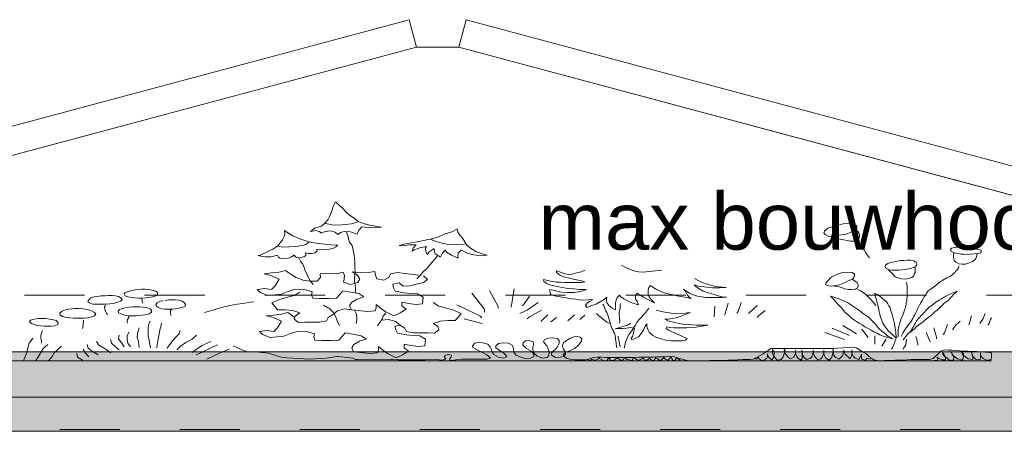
# Model space of a CAD drawing. Header units: millimetres. Extents: x -10538 to 13100, y -15694 to 32605.
# Tile 200 of 203: x 7863 to 9599, y 30462 to 31186. Entities that reach past the tile are written whole.
import ezdxf

# ---------------------------------------------------------------- set-up
doc = ezdxf.new("R2010")
doc.units = ezdxf.units.MM
doc.header["$LTSCALE"] = 100
doc.linetypes.add('[LS] Type-1', pattern=[2.12, 1.06, -1.06])
doc.linetypes.add('VW-01 Short Dashed', pattern=[2.116125, 1.058062, -1.058062])
doc.layers.get('0').update_dxf_attribs({"lineweight": 5})
for name, color, linetype, lineweight in [('5', 7, 'Continuous', 18), ('Geen', 7, 'Continuous', 9), ('none', 7, 'Continuous', 13)]:
    doc.layers.add(name, color=color, linetype=linetype, lineweight=lineweight)
doc.styles.add('Arial', font='Arial.ttf')

# ---------------------------------------------------------------- blocks, each defined once
blk = doc.blocks.new('Groep-8')
at = {"layer": '5', "color": 8, "lineweight": 5, "true_color": 0x777777, "transparency": 33554687}
blk.add_line((-37.1, 461.7), (37.1, 461.7), dxfattribs=at)
at = {"layer": '5', "color": 8, "lineweight": 5, "true_color": 0x777777, "transparency": 33554687, "flags": 128}
for points in [[(-1209.1, 199.4), (-50, 510), (-37.1, 461.7), (-1196.2, 151.1)], [(1196.2, 151.1), (37.1, 461.7), (50, 510), (1209.1, 199.4)], [(-37.1, 461.7), (37.1, 461.7), (1100, 176.9), (1100, -75.5), (-1100, -75.5), (-1100, 176.9)]]:
    blk.add_lwpolyline(points, close=True, dxfattribs=at)
blk = doc.blocks.new('pv paneel opzet')
at = {"layer": '5', "color": 8, "true_color": 0x777777, "transparency": 33554687}
blk.add_blockref('Groep-8', (0, 0), dxfattribs=at)
blk = doc.blocks.new('Groep-9')
at = {"layer": '5', "color": 7, "transparency": 33554687}
blk.add_blockref('pv paneel opzet', (8600, 30675.5), dxfattribs=at)
blk = doc.blocks.new('Groep-10')
at = {"layer": '5', "color": 73, "linetype": 'Continuous', "lineweight": 18, "true_color": 0x9faa7d}
for p, q in [((9088.4, 30680.6), (9087.1, 30661.5)), ((9163.1, 30681.5), (9147.7, 30667.5)), ((8646.6, 30658.2), (8678.5, 30649.8)), ((8809.2, 30660.6), (8799.2, 30652.8)), ((8840.9, 30665.2), (8829.2, 30654.5)), ((8859.6, 30664.7), (8850.5, 30657.1)), ((9282.7, 30633.8), (9317.1, 30621.6)), ((9295.1, 30641.5), (9326.1, 30628.7)), ((9314.2, 30646.6), (9338.5, 30631.7)), ((9347.5, 30639.6), (9359, 30625.1)), ((9461.1, 30634.1), (9468.2, 30617.6)), ((9390.3, 30622.1), (9382.8, 30610)), ((9576, 30584.3), (6969.1, 30584.3))]:
    blk.add_line(p, q, dxfattribs=at)
at = {"layer": '5', "color": 73, "linetype": 'Continuous', "lineweight": 18, "true_color": 0x9faa7d, "flags": 128}
for points in [[(8420.8, 30863.7), (8427.2, 30858.1), (8433.3, 30852.3), (8438.4, 30846.5), (8444.4, 30840.9), (8452.7, 30835.3), (8459.8, 30829.8), (8471.1, 30825.4), (8482.9, 30822.4), (8494.5, 30820.7), (8501.2, 30819.7), (8489.7, 30818.4), (8478.2, 30819.1), (8466.4, 30820.1), (8461, 30814.6), (8458.8, 30809), (8458.1, 30807.3), (8446.6, 30811.3), (8435.2, 30812.1), (8428.7, 30810.1), (8424, 30806.6), (8419.4, 30810.9), (8411.2, 30813), (8401.7, 30812.1), (8394.4, 30809.2), (8391.7, 30812.1), (8385.4, 30814.1), (8375.6, 30812.1), (8383.6, 30817.7), (8395, 30821.6), (8401.7, 30827.2), (8406.3, 30832.8), (8409.1, 30838.4), (8411.9, 30843.9), (8414.2, 30849.5), (8415.2, 30855.2), (8418, 30860.8), (8419.8, 30864.4)], [(8459.8, 30829.8), (8459.6, 30829.1), (8448.4, 30825.4), (8437, 30824.4), (8425.5, 30823.4), (8413.7, 30823.7), (8402.5, 30825.9), (8400.8, 30826.3)], [(9339.2, 30818.5), (9339, 30818.5), (9339.1, 30818.3), (9338.5, 30815.8), (9335, 30812.9), (9329.1, 30810.7), (9323.2, 30808.7), (9317.4, 30807), (9311.6, 30805.9), (9305.9, 30804.8), (9300, 30803.7), (9294.1, 30803.4), (9288.5, 30804), (9282.9, 30806.6), (9280.8, 30809.7), (9281.6, 30812.5), (9284.5, 30815.4), (9287.9, 30818.1), (9293.5, 30819.9), (9299.8, 30821.9), (9306.2, 30823.6), (9312.2, 30825.1), (9317.9, 30826.1), (9323.8, 30826.5), (9329.5, 30826.1), (9335.3, 30824.6), (9339.1, 30821.8), (9338.9, 30819), (9339.1, 30818.3)], [(8424, 30787.7), (8412.5, 30788.5), (8401.1, 30789.5), (8389.9, 30790.8), (8378.5, 30792.8), (8367.2, 30795.6), (8355.9, 30799.5), (8344.6, 30804.2), (8335.9, 30809.8), (8330.1, 30814.1), (8330.4, 30808.6), (8329.5, 30803.1), (8326.6, 30797.6), (8322.4, 30792), (8318.1, 30786.5), (8309.6, 30780.9), (8298.3, 30775.4), (8287.1, 30770.6), (8283.4, 30769.6), (8288.1, 30768.3), (8296.8, 30767.3), (8306.8, 30767.5), (8318, 30770.2), (8319.3, 30767), (8322.7, 30765.1), (8328.8, 30764.5), (8337, 30765), (8342.3, 30767.1), (8346.9, 30770.4), (8349.2, 30767.4), (8352.3, 30765.8), (8358.3, 30766), (8364.4, 30767.5), (8367.5, 30769.9), (8366.8, 30774.6), (8371.7, 30773.3), (8376.9, 30773.3), (8384, 30774.5), (8387.5, 30777.9), (8386.9, 30780.7), (8398.1, 30779.8), (8406.6, 30780.1), (8415, 30782.1), (8420.8, 30785.1), (8423.6, 30787.7)], [(8439.4, 30810.6), (8441.8, 30804.8), (8443, 30799), (8444.9, 30793.4), (8449.2, 30787.6), (8450.5, 30782), (8451.5, 30776.4), (8452.7, 30770.6), (8453.3, 30764.7), (8453.9, 30758.8), (8454.1, 30753.2), (8454.3, 30747.6), (8454.6, 30741.6), (8454.1, 30735.9), (8453.3, 30729.8), (8453.4, 30724.1), (8454.5, 30718.3), (8455, 30712.6), (8455.4, 30706.8), (8455.7, 30704.7)], [(8634.1, 30816.6), (8635.7, 30811), (8639.2, 30805.3), (8644.3, 30799.7), (8647.7, 30793.9), (8651.2, 30788.1), (8657.7, 30782.6), (8667.5, 30776.9), (8678.7, 30772.7), (8687, 30770.1), (8675.5, 30769.2), (8664.3, 30771), (8652.9, 30773.5), (8642.1, 30779), (8641.7, 30779.2), (8635.9, 30773.6), (8635.4, 30768), (8636.2, 30765.2), (8624.6, 30770.1), (8615.3, 30775.9), (8613.3, 30779), (8607.9, 30773.2), (8604.8, 30767.6), (8604.7, 30767.1), (8595.8, 30772.9), (8593.9, 30778.5), (8594.1, 30781.8), (8584.9, 30776.1), (8581.7, 30771.5), (8579, 30777), (8578.6, 30782.7), (8580.1, 30785.8), (8568.8, 30783.4), (8557.6, 30779.4), (8555.1, 30777.4), (8557.1, 30782.9), (8562, 30788.5), (8562.2, 30788.6), (8550.8, 30788.6), (8539.4, 30786.9), (8532.1, 30787.6), (8543.4, 30790.2), (8554.6, 30792.3), (8566.6, 30794.2), (8578.1, 30796.5), (8589.9, 30799.4), (8601.6, 30802.4), (8613, 30807.8), (8625, 30811.4), (8633.7, 30816.4)], [(9338, 30814.4), (9340.9, 30811.6), (9342.8, 30808.7), (9343.6, 30805.8), (9343.8, 30803), (9342.4, 30800.1), (9338.9, 30797.3), (9333, 30795.2), (9327.4, 30795.3), (9321.7, 30796.2), (9315.5, 30797.2), (9309.7, 30798.4), (9303.9, 30799.9), (9299.4, 30802.7), (9297.7, 30803.6)], [(8373.8, 30793.9), (8367.8, 30789.2), (8361, 30787.6), (8350.2, 30785.6), (8338.8, 30785), (8338.2, 30785), (8327, 30784.7), (8317.7, 30786.2)], [(8650, 30790.1), (8641.5, 30789.2), (8630.3, 30788.4), (8619.1, 30789.2), (8607.8, 30791.7), (8596.5, 30794.2), (8588, 30798.5)], [(9342.9, 30790.5), (9346.8, 30787.1), (9348.9, 30784.2), (9350.7, 30781.4), (9352.6, 30778.4), (9354.7, 30774.4), (9356.9, 30771), (9359.2, 30768.2), (9361.2, 30765.4)], [(9558.2, 30776.1), (9557.8, 30778.9), (9552.1, 30780.6), (9546.1, 30782.4), (9540.4, 30783.6), (9534.8, 30784.1), (9529.1, 30784.6), (9523.4, 30784.9), (9517.2, 30784.7), (9511.5, 30784), (9505.9, 30782.6), (9503.9, 30779.8), (9504.9, 30777), (9510.8, 30774.7), (9516.5, 30773), (9522.1, 30772.2), (9528.1, 30772), (9533.9, 30771.7), (9539.7, 30771.8), (9545.4, 30772.4), (9551, 30773), (9556.6, 30774.7), (9558.2, 30776.1)], [(9551, 30773), (9550.4, 30770.1), (9549.8, 30767.2), (9548.8, 30764.4), (9546.2, 30761.4), (9541.6, 30758.5), (9535.9, 30756.2), (9530.3, 30754.6), (9524.5, 30754.4), (9518.6, 30754.8), (9513.1, 30757.7), (9511, 30760.5), (9509.7, 30763.3), (9509.2, 30766.1), (9509.2, 30768.9), (9509, 30771.7), (9509.6, 30774.2)], [(8355.2, 30765.5), (8358.2, 30759.7), (8362.2, 30754.2), (8364.7, 30748.3), (8366.6, 30742.8), (8370.1, 30736.5), (8372.5, 30730.6), (8375, 30725.1), (8380.6, 30718.7)], [(8599.3, 30768.8), (8595.1, 30763.1), (8589.5, 30757.5), (8585.1, 30751.7), (8580.3, 30746.1), (8573.8, 30740.4), (8569.1, 30734.6), (8563.4, 30728.8)], [(8995.1, 30743.6), (8962.2, 30740.1), (8954, 30741.1), (8946.4, 30742.7), (8939.4, 30745.1), (8930.7, 30749), (8924.1, 30752.5)], [(9440.9, 30749.2), (9444, 30752), (9444.5, 30754.8), (9443.6, 30757.5), (9439, 30760.3), (9433.2, 30761.4), (9427.5, 30761.7), (9421.8, 30761.2), (9416, 30760.8), (9410.2, 30760), (9404.6, 30758.8), (9399, 30757.6), (9393.3, 30755.7), (9389.5, 30752.9), (9388.9, 30750.1), (9389.9, 30747.3), (9395.6, 30744.6), (9401.2, 30743.9), (9407, 30743.7), (9412.8, 30744), (9418.6, 30744.4), (9424.2, 30745), (9429.8, 30746.3), (9435.4, 30747.4), (9441, 30749.2)], [(8575.3, 30733.7), (8582, 30727.6), (8575.3, 30721.9), (8562.9, 30719.1), (8551.1, 30716.1), (8539.3, 30715.7), (8532, 30721.5), (8520.7, 30719.3), (8522.1, 30712.7), (8525, 30706.8), (8541, 30704.1), (8552.7, 30702.9), (8564.4, 30702), (8574.3, 30696.4), (8574.1, 30689.8), (8573.3, 30684.3), (8562.1, 30683.4), (8548.8, 30685.3), (8536.6, 30687.5), (8536.9, 30681), (8544.7, 30675.4), (8534.2, 30668.6), (8522.8, 30663.2), (8507.6, 30671), (8498.8, 30677.6), (8491.5, 30683.2), (8491.8, 30677.7), (8490, 30672.2), (8475.5, 30671), (8460.1, 30673), (8447.9, 30674.2), (8444.4, 30680.8), (8448.4, 30687.1), (8458.2, 30692.7), (8469.6, 30696.6), (8461.2, 30702.5), (8446.4, 30705.2), (8433.1, 30707.2), (8427, 30700.4), (8421.9, 30694.7), (8408, 30694), (8392, 30694.2), (8379.7, 30694.8), (8377.8, 30700.3), (8379.1, 30705.9), (8366.9, 30709.1), (8348.2, 30710.1), (8336.3, 30706.5), (8324.9, 30701.4), (8313.6, 30700.4), (8300.8, 30699.5), (8287.1, 30704.4), (8281.9, 30709.9), (8295.4, 30711.6), (8307, 30709.7), (8313.7, 30716.2), (8317.2, 30722.2), (8320.6, 30728.2), (8305.9, 30734.7), (8294.2, 30737.7), (8307.1, 30738.9), (8320.5, 30740.6), (8331.9, 30743.1), (8340.2, 30737.3), (8350.6, 30730.9), (8362.8, 30726.5), (8375.5, 30724.6), (8387.8, 30724.7), (8393.4, 30731), (8393.1, 30737.3), (8408.1, 30738.2), (8421.5, 30737.6), (8433.3, 30740.1), (8435.8, 30734.3), (8435, 30728.2), (8434.2, 30722.7), (8446.4, 30718.9), (8458.8, 30721.9), (8462.8, 30728.2), (8458.8, 30734.8), (8449.4, 30741.2), (8464.3, 30739.3), (8477.7, 30739.7), (8489, 30741.7), (8490.3, 30735.3), (8492.7, 30728.7), (8504.9, 30726), (8514.8, 30731.7), (8517.1, 30737.7), (8529, 30739.7), (8541.7, 30738), (8553.5, 30736.8), (8566.8, 30735.1)], [(9052.6, 30729.1), (9058.1, 30726), (9066.8, 30722.3), (9073.3, 30719.6), (9080.9, 30717.5), (9088, 30715.9), (9095.6, 30714.6), (9102.1, 30714.1), (9108.6, 30713.6), (9097.2, 30713), (9083.7, 30713), (9069.6, 30714.3), (9059.3, 30715.6), (9052.2, 30718.2), (9055, 30715), (9061, 30711.1), (9068.1, 30707.1), (9078.9, 30703.4), (9087.1, 30701), (9094.7, 30698.7), (9101.7, 30697.1), (9109.3, 30696), (9101.2, 30695.5), (9093.6, 30695.5), (9083.4, 30695.4), (9073.1, 30695.9), (9064.9, 30696.7), (9057.9, 30698), (9051.9, 30699.9), (9043.8, 30703.6), (9037.2, 30707.3), (9032.9, 30710.5), (9036.1, 30707.5), (9038.4, 30703.5), (9040.6, 30699.8), (9042.8, 30696.9), (9046.6, 30693.7), (9038.4, 30695.6), (9028.7, 30697.7), (9021.6, 30698.7), (9015.1, 30700.3), (9008.6, 30701.6), (9001.6, 30703.4), (8994.5, 30705.8), (8985.8, 30710), (8979.2, 30714), (8974.9, 30716.9), (8972.2, 30713.2), (8971.2, 30709.2), (8971.2, 30705.2), (8971.3, 30700.9), (8973, 30697), (8975.7, 30693), (8979, 30689), (8982.3, 30686.1), (8975.8, 30689.2), (8970.3, 30692.4), (8962.7, 30696.1), (8956.7, 30699.8), (8951.8, 30703.3), (8948.6, 30699.6), (8948.6, 30696.4), (8948.7, 30692.9), (8951.4, 30689.2), (8953.1, 30685.7), (8954.2, 30682.5), (8948.2, 30684.6), (8942.3, 30686.5), (8935.2, 30689.7), (8928.1, 30693.1), (8923.2, 30696.3), (8920.5, 30699.7), (8916.2, 30695.7), (8915.1, 30692.8), (8914.1, 30689.1), (8913.6, 30685.3), (8913.6, 30681.1), (8913.7, 30677.3), (8913.7, 30674.2), (8907.7, 30677.1), (8902.3, 30681), (8899, 30685.8), (8897.8, 30690.1), (8897.8, 30693.3), (8898.3, 30696.2), (8894, 30692.7), (8886.5, 30688.2), (8879.5, 30683.9), (8869.8, 30680.7), (8862.8, 30678.3), (8860.6, 30681.5), (8863.8, 30685.5), (8868.1, 30689.2), (8873.5, 30692.4), (8865.4, 30691.6), (8857.8, 30691), (8849.7, 30691.8), (8843.7, 30692.6), (8836.7, 30693.4), (8825.8, 30695.2), (8816.1, 30696.8), (8808.5, 30697.8), (8800.3, 30700.2), (8798.1, 30703.1), (8797.6, 30706.6), (8797.5, 30709.5), (8803.5, 30708.4), (8812.2, 30706.3), (8818.1, 30705.3), (8828.4, 30704.5), (8834.9, 30704.5), (8841.4, 30704.6), (8847.9, 30705.6), (8856.5, 30707.5), (8862.4, 30709.9), (8854.9, 30709.9), (8848.9, 30709.9), (8840.8, 30710.7), (8826.7, 30712.2), (8813.7, 30714.3), (8800.1, 30717.5), (8793.1, 30719.9), (8787.1, 30724.1), (8786.5, 30727.3), (8793.5, 30725.7), (8802.7, 30723.9), (8809.3, 30722.8), (8816.3, 30722.6), (8823.9, 30722.3), (8832.5, 30722.4), (8840.1, 30722.4), (8847.7, 30722.4), (8853.6, 30722.4), (8859.6, 30723.2), (8852, 30725.4), (8841.1, 30727.7), (8832.4, 30729.6), (8822.1, 30732.2), (8815.1, 30734.8), (8809.6, 30739.6), (8809.6, 30742.5), (8816.6, 30740.2), (8824.2, 30737.5), (8830.7, 30736.5), (8837.2, 30737), (8845.3, 30738.9), (8853.4, 30741.1), (8859.3, 30743.7)], [(9331, 30728.3), (9333.3, 30730.9), (9334.9, 30733.7), (9334.7, 30736.6), (9330.4, 30739.6), (9324.5, 30740.1), (9317.9, 30739.7), (9311.6, 30738.9), (9304.8, 30737.1), (9299.3, 30734.7), (9294.5, 30732.3), (9291.8, 30729.7), (9289.6, 30727), (9287.1, 30724.2), (9285, 30721.5), (9283.7, 30718.6), (9288.7, 30716.1), (9294.6, 30715.9), (9301.2, 30716.7), (9308, 30718.3), (9313.9, 30720.4), (9319.6, 30722.5), (9323.3, 30724.9), (9328.3, 30727.1), (9330.6, 30728.1)], [(9441.1, 30748.5), (9441.4, 30745.5), (9441.6, 30742.5), (9441.4, 30739.7), (9440.1, 30736.8), (9439.1, 30733.9), (9435.9, 30731.1), (9430, 30729), (9424.2, 30728.1), (9417.9, 30728.6), (9412.2, 30730.1), (9406.6, 30732.3), (9403.9, 30735.1), (9401, 30737.9), (9398, 30740.7), (9396.1, 30743.4), (9394.2, 30744.9)], [(9518.7, 30751.3), (9518.3, 30748.1), (9516.3, 30745.1), (9513.3, 30741.9), (9510.5, 30738.8), (9507.1, 30735.6), (9503, 30732.8), (9497.2, 30730.2), (9490.3, 30726.3), (9485, 30722.5), (9479.8, 30718.6), (9476.1, 30715.8), (9472.1, 30712.9), (9468, 30710), (9464.6, 30707.3), (9461.8, 30703.4), (9459.6, 30699.9), (9457.7, 30697), (9455.5, 30693.1), (9453.6, 30689.2), (9451.9, 30686.1), (9449.5, 30682.1), (9447.6, 30678.4), (9445.9, 30675.3), (9444.3, 30672.3), (9442.6, 30668.6), (9440.5, 30664.5), (9438.8, 30661.5), (9437.3, 30658.7), (9435.8, 30655.7), (9433.8, 30652.7), (9431, 30649.5), (9429.3, 30646.7), (9427.2, 30643.7), (9424.8, 30640.4), (9422.2, 30636.9), (9420.5, 30634), (9418.6, 30630.4), (9416.8, 30627.1)], [(9330.6, 30728.1), (9334.9, 30725), (9339.2, 30722), (9341.3, 30718.9), (9341.1, 30715.8), (9340, 30713), (9336.2, 30710.4), (9329, 30709.6), (9323.3, 30709.7), (9317.9, 30710.9), (9312.9, 30712.6), (9307.7, 30714.2), (9302.4, 30715.2), (9297.7, 30716.3)], [(9425.6, 30723), (9426.9, 30719.9), (9427.4, 30715.9), (9427.4, 30712.9), (9427.4, 30709.5), (9427.4, 30705.2), (9427.4, 30700.7), (9427.4, 30697.9), (9427.2, 30692.7), (9426.7, 30689.5), (9426, 30686.4), (9425.5, 30683), (9424.7, 30679.9), (9424, 30676.3), (9423, 30673.1), (9421.9, 30669.7), (9420.5, 30666.4), (9419.1, 30663.4), (9417.7, 30660.1), (9416.5, 30657.1), (9415.5, 30654.2), (9414.6, 30651.1), (9413.2, 30646.5), (9412.4, 30642), (9411.9, 30638.5), (9411.7, 30635.6), (9411.7, 30632.2), (9411.7, 30629.3), (9411.7, 30626.3)], [(8078.7, 30710.5), (8084.5, 30710.2), (8091, 30709.7), (8096.8, 30708.8), (8102.7, 30707.1), (8106.3, 30704.3), (8106, 30701.2), (8103, 30698.4), (8097.1, 30696.9), (8091.4, 30695.9), (8085.4, 30695), (8078.8, 30694.5), (8073.1, 30694.5), (8066.8, 30694.9), (8061.2, 30695.8), (8054.6, 30696.8), (8049, 30698.9), (8047.6, 30701.9), (8049.1, 30704.7), (8055.2, 30706.5), (8060.9, 30707.8), (8066.9, 30709.1), (8072.6, 30709.9), (8078.3, 30710.3)], [(8447.9, 30674.2), (8435.6, 30675.6), (8423.2, 30672.3), (8416.5, 30666.3), (8407.2, 30660.6), (8404.3, 30654.6), (8391.9, 30652.1), (8378.6, 30652.2), (8365.8, 30652.3), (8354.5, 30651.4), (8347.2, 30657.2), (8349.1, 30663), (8356.8, 30668.7), (8344.6, 30672.5), (8331.3, 30673.7), (8318.5, 30673.8), (8312.3, 30680.4), (8307.7, 30686), (8321.3, 30692.2), (8335.4, 30696), (8347.3, 30699.3), (8357.1, 30705.3)], [(8660.1, 30703.6), (8681.8, 30675.8), (8682.4, 30672.8), (8682.7, 30669.9)], [(8691.1, 30708), (8706.9, 30679.6), (8706.9, 30676.6)], [(8734.7, 30711.1), (8730.2, 30681.7), (8729.2, 30678.7)], [(9340.4, 30710), (9345.2, 30707.2), (9350, 30704.3), (9353.9, 30701.5), (9358.4, 30697.5), (9361.2, 30694.6), (9363.8, 30691.3), (9367, 30687.8), (9369.3, 30684.9), (9371.7, 30682.1), (9372.5, 30681.1)], [(9409.1, 30624.2), (9408.3, 30627.4), (9407.8, 30631.4), (9407.5, 30634.3), (9407.1, 30637.8), (9406.4, 30641.5), (9405.9, 30645.8), (9405.1, 30650), (9404, 30654.7), (9402.8, 30658.8), (9401.7, 30663.5), (9400.5, 30667.3), (9399.4, 30671.1), (9398.2, 30674.1), (9397.3, 30677.2), (9395.3, 30681.1), (9393.2, 30684.5), (9390.9, 30687.9), (9387.8, 30691), (9384.3, 30694.1), (9379.9, 30697.2), (9376.2, 30700.1), (9370.8, 30703.1), (9370.8, 30699.9), (9371.7, 30697), (9372.9, 30693.6), (9374, 30690), (9374.9, 30686.5), (9375.8, 30682.5), (9376.7, 30678.9), (9377.5, 30674.4), (9378.4, 30670.2), (9379.4, 30665.7), (9380.5, 30661.7), (9381.8, 30657.8), (9383.2, 30654), (9384.9, 30650.6), (9386.6, 30647.3), (9388.6, 30643.9), (9391.7, 30640.2), (9394.4, 30636.6), (9397.3, 30633.7), (9401.7, 30630.1), (9405.1, 30626.9), (9408.2, 30623.9)], [(9420.6, 30620.8), (9422.7, 30623.8), (9425.4, 30626.7), (9427.7, 30629.9), (9430.3, 30632.8), (9433.2, 30635.7), (9434.9, 30638.5), (9436.8, 30641.4), (9439, 30644.9), (9440.3, 30647.9), (9442, 30651.2), (9444.1, 30654.7), (9446.4, 30657.5), (9449.4, 30660.6), (9452.4, 30663.7), (9455.4, 30666.5), (9457.6, 30669.3), (9460.2, 30672.6), (9463.3, 30675.5), (9466.6, 30678.4), (9470.9, 30681.5), (9474.3, 30684.3), (9477.9, 30687.2), (9483.9, 30690.7), (9487.9, 30693.4), (9492.3, 30696.3), (9498, 30699), (9504.2, 30702.1), (9509.8, 30704.7), (9515.9, 30706.9), (9512.9, 30704), (9509.2, 30700.9), (9506.9, 30697.8), (9504.2, 30694.9), (9501.4, 30691.9), (9497.5, 30688.9), (9493, 30685.7), (9489.7, 30682.3), (9486.5, 30679.2), (9483.6, 30676.4), (9480.5, 30673.6), (9476.1, 30670.4), (9473.1, 30667.3), (9469.5, 30664.2), (9465.6, 30661.3), (9461.7, 30658.1), (9458.3, 30655.4), (9455.5, 30652.6), (9451.9, 30649.6), (9447.3, 30646.8), (9443.6, 30643.7), (9440.9, 30640.8), (9437.8, 30637.8), (9433.8, 30635), (9429.5, 30632), (9426.9, 30629.1)], [(7987.9, 30694.9), (7994.2, 30696.7), (8000.7, 30697.7), (8006.6, 30698.4), (8013.5, 30698.7), (8019.8, 30699), (8026.3, 30699), (8032.1, 30698.5), (8037.7, 30697.5), (8042.4, 30694.8), (8043.7, 30691.8), (8040.8, 30689.1), (8034.7, 30686.8), (8028.2, 30685.3), (8022, 30684.7), (8015.7, 30684.2), (8009.4, 30683.9), (8003.6, 30683.8), (7997.8, 30683.8), (7992.1, 30684.2), (7986.4, 30686), (7983.5, 30688.7), (7984.9, 30691.6), (7987.9, 30694.3)], [(8078.8, 30694.5), (8078.9, 30691.3), (8079.4, 30688.5), (8080.4, 30685.7)], [(8119.8, 30690.6), (8125.8, 30691.7), (8131.6, 30691.8), (8137.7, 30691.6), (8143.8, 30690.8), (8149.5, 30689.2), (8153.9, 30686.4), (8155.6, 30683.4), (8155.2, 30680.6), (8149.4, 30677.8), (8143.7, 30676.6), (8138, 30675.9), (8131.5, 30675.4), (8125.4, 30675.3), (8119.4, 30675.4), (8113.4, 30675.9), (8107.8, 30677.8), (8104.4, 30680.6), (8103.3, 30683.5), (8105.7, 30686.2), (8110.7, 30689), (8116.5, 30690)], [(8275.9, 30687.8), (8270.2, 30687.5), (8263.9, 30686.2), (8256.4, 30685.3), (8246.9, 30683.8), (8240, 30682.5), (8233.7, 30681.3), (8226.8, 30680), (8221.2, 30678.5), (8212.4, 30676.3), (8203.6, 30673.5), (8195.4, 30671.1), (8189.1, 30669.2)], [(8501.3, 30655.5), (8513.5, 30656.9), (8526, 30653.6), (8532.6, 30647.6), (8541.9, 30641.9), (8544.8, 30635.9), (8557.2, 30633.4), (8570.6, 30633.5), (8583.4, 30633.6), (8594.7, 30632.7), (8601.9, 30638.6), (8600.1, 30644.3), (8592.4, 30650), (8604.5, 30653.8), (8617.9, 30655), (8630.7, 30655.1), (8636.8, 30661.8), (8641.4, 30667.3), (8627.8, 30673.5), (8613.8, 30677.3), (8601.9, 30680.6), (8592, 30686.6)], [(8777.3, 30686.8), (8757.6, 30673.1), (8751.1, 30670.2), (8745, 30667.7)], [(8762.1, 30698), (8752.4, 30684.5), (8749.8, 30680.9)], [(8891.4, 30683.7), (8893.1, 30680.8), (8894.2, 30677.9), (8895.4, 30675.1), (8896.5, 30672.2), (8898.1, 30669.1), (8899.2, 30666.3), (8900.5, 30663.2), (8901.4, 30660.5), (8902.2, 30657.6), (8903, 30654.7), (8903.8, 30651.7), (8904.5, 30648.9), (8905.3, 30646.1), (8906.5, 30643.2), (8907.6, 30640.4), (8909.1, 30637.6), (8910.7, 30634.5), (8912.2, 30631.5), (8912.9, 30628.3), (8913.4, 30625.4), (8913.7, 30622.2), (8914, 30619.1), (8914.4, 30616), (8914.9, 30613.2), (8915.5, 30609.8), (8916, 30606.8)], [(8922.8, 30685.3), (8921.6, 30682.5), (8921.6, 30679.5), (8921.4, 30676.3), (8920.6, 30673.2), (8920.2, 30670), (8920.2, 30666.8), (8920.2, 30663.8), (8920.4, 30660.9), (8920.6, 30658), (8920.9, 30655.3), (8920.9, 30652.4), (8920.2, 30649.6)], [(9112.2, 30685.9), (9106.7, 30667.7), (9106.4, 30664.7)], [(9135.2, 30686.7), (9129.7, 30670.9), (9127.3, 30668.1)], [(9400.4, 30624.3), (9394.1, 30627), (9390.7, 30630.2), (9387.1, 30633.2), (9383.1, 30636.1), (9379.8, 30638.9), (9376.4, 30642.4), (9374.1, 30645.6), (9371.2, 30649), (9368, 30652.3), (9365.2, 30655.4), (9361.8, 30658.6), (9358.6, 30661.8), (9353.8, 30665), (9348.8, 30668.3), (9345.6, 30671.2), (9341.8, 30674), (9337.1, 30677.1), (9332, 30680.4), (9327.8, 30683.5), (9322.5, 30686.7), (9316.9, 30689), (9310.5, 30692.2), (9303.9, 30694.5), (9298, 30696.2), (9292.4, 30698), (9295.5, 30695), (9298.2, 30692.1), (9300.7, 30689.1), (9303.7, 30685.7), (9306.9, 30682.3), (9310.3, 30679.4), (9312.8, 30676.4), (9315.5, 30672.9), (9317.9, 30670), (9321.1, 30666.6), (9325.2, 30663.5), (9328.9, 30660.1), (9332.8, 30657.1), (9338.3, 30653.5), (9343, 30650.4), (9348, 30647.2), (9352.9, 30644.1), (9359, 30641), (9363.9, 30638.1), (9368.8, 30635.2), (9374.7, 30632.6), (9379.5, 30629.8), (9385.2, 30627.4), (9391.2, 30625.8), (9397.3, 30624.1), (9403.1, 30622.5)], [(7966.5, 30676.7), (7972.3, 30676.1), (7978.5, 30675.3), (7984.4, 30674.2), (7990, 30672.1), (7995.2, 30669.1), (7997.4, 30666.3), (7995.4, 30663.5), (7989.6, 30661.4), (7983, 30659.8), (7976.7, 30659.2), (7970.8, 30659), (7964.6, 30659), (7958.3, 30659.2), (7951, 30659.9), (7945.2, 30660.6), (7939, 30662.2), (7934.8, 30665.3), (7934.3, 30668.3), (7938.2, 30671.5), (7943.8, 30673.9), (7949.3, 30675.1), (7955.4, 30675.8), (7961, 30676.4), (7966.7, 30676.5)], [(8014.6, 30681.7), (8013, 30678.4), (8013.1, 30674.9), (8014.5, 30671.7), (8016.5, 30668.3), (8018.2, 30665.5)], [(8056.3, 30663.5), (8062.2, 30663.2), (8068.1, 30663.6), (8073.8, 30664.1), (8079.8, 30664.5), (8085.8, 30665.2), (8091.6, 30666.6), (8095.7, 30669.7), (8095.6, 30672.7), (8093, 30675.7), (8087, 30677.9), (8081.2, 30678.6), (8074.8, 30679), (8068.3, 30679.2), (8062.7, 30679.3), (8057.1, 30678.7), (8050.7, 30677.8), (8044.6, 30676.2), (8039.1, 30674.6), (8036.7, 30671.6), (8037.4, 30668.8), (8043.2, 30666.4), (8048.7, 30664.3), (8055.2, 30663.2), (8055.5, 30660.2), (8053.5, 30656.9), (8053, 30653.7), (8053.1, 30650.7)], [(8131.5, 30675.4), (8128.9, 30672.7), (8129, 30669.8), (8129.4, 30666.9), (8130.3, 30663.9)], [(8533.7, 30646.9), (8524.8, 30645.2), (8526.1, 30638.6), (8529.1, 30632.7), (8545, 30630), (8556.8, 30628.8), (8568.5, 30627.9), (8578.4, 30622.3), (8578.2, 30615.7), (8577.4, 30610.2), (8566.2, 30609.2), (8552.9, 30611.2), (8540.7, 30613.4), (8540.9, 30606.9), (8548.7, 30601.3), (8538.3, 30594.5), (8526.9, 30589.1), (8511.7, 30596.9), (8502.9, 30603.5), (8495.6, 30609.1), (8495.9, 30603.6), (8494.1, 30598.1), (8479.6, 30596.9), (8464.2, 30598.9), (8451.9, 30600.1), (8448.5, 30606.7), (8452.4, 30612.9), (8462.3, 30618.6), (8473.7, 30622.5), (8465.3, 30628.3), (8450.5, 30631.1), (8437.2, 30633.1), (8431, 30626.3), (8426, 30620.6), (8412.1, 30619.9), (8396.1, 30620.1), (8383.8, 30620.7), (8381.9, 30626.2), (8383.1, 30631.8), (8371, 30635), (8352.3, 30636), (8340.4, 30632.4), (8329, 30627.3), (8317.7, 30626.3), (8304.8, 30625.4), (8291.1, 30630.3), (8286, 30635.8), (8299.4, 30637.5), (8311.1, 30635.6), (8317.8, 30642.1), (8321.2, 30648.1), (8324.7, 30654.1), (8310, 30660.6), (8298.3, 30663.6), (8311.2, 30664.8), (8324.6, 30666.5), (8335.9, 30669), (8344.3, 30663.2), (8348.3, 30660.7)], [(8399, 30682.3), (8409.7, 30675.6), (8416.2, 30669.4), (8420, 30662.6), (8422, 30656.4), (8424.6, 30650.6), (8427.2, 30646.2)], [(8453.5, 30673.1), (8456.1, 30667.4), (8457.3, 30661.2), (8457.3, 30655.7), (8456.2, 30650.1)], [(8508.7, 30668.6), (8504.1, 30663), (8502, 30657.5), (8497.8, 30651.7), (8494, 30646)], [(8633.7, 30682.5), (8674.3, 30663.1), (8677.9, 30659.8)], [(8782.8, 30673.4), (8762.1, 30661.5), (8757.6, 30657.9)], [(8879.9, 30667.3), (8882.9, 30664.3), (8886.8, 30661.3), (8890.5, 30658.3), (8894.9, 30655.1), (8898.3, 30652.4), (8903.2, 30649.6)], [(8985.1, 30673.5), (8994.4, 30670.8), (9000.5, 30669.6), (9011.3, 30668.2), (9017.2, 30667.4), (9023.6, 30667.1), (9032.4, 30667.5), (9040, 30668.4), (9045.6, 30669.4), (9039.3, 30667), (9033.4, 30664.3), (9027.7, 30662), (9020.1, 30659.8), (9013.8, 30658.5), (9007.1, 30657.5), (9000.5, 30657.4), (9005.7, 30654.5), (9013.5, 30652.7), (9019.9, 30651.2), (9026, 30649.9), (9032.1, 30648.8), (9038.5, 30648.1), (9048.3, 30647.4), (9056.2, 30647.1), (9064, 30647), (9070.1, 30646.8), (9076, 30647), (9069.9, 30646), (9062, 30644.5), (9055.7, 30643.3), (9047.3, 30642.9), (9038.8, 30642.2), (9031.2, 30642.1), (9023.6, 30642.1), (9015.5, 30642.3), (9009.3, 30642.5), (9003.7, 30644.1), (9002.5, 30641.3), (9006.9, 30638.3), (9012.5, 30635.2), (9021.1, 30631.4), (9028.2, 30628.5), (9034.1, 30626), (9039.5, 30623.2), (9036.6, 30620.3), (9030.9, 30619.5), (9024.5, 30619), (9017.9, 30619), (9010.8, 30619.1), (9002, 30620.3), (8993.4, 30622.8), (8984.8, 30625.8), (8979.2, 30628.5), (8975.5, 30631.6), (8972.8, 30634.8), (8971.1, 30637.8), (8969.1, 30642.2), (8968.9, 30645.7), (8968.9, 30649.2), (8966, 30645.1), (8964.2, 30641.3), (8962.5, 30636.9), (8954.7, 30627.2), (8948.5, 30624.1), (8942.4, 30621.2), (8941.2, 30624), (8943.2, 30626.7), (8944.6, 30630.5), (8945.4, 30634.6), (8946.3, 30638), (8947.1, 30641.3), (8940.5, 30642.9), (8932.6, 30641.8), (8926.5, 30641.2), (8918.9, 30640.8), (8913, 30640.6), (8920.4, 30642.9), (8928.9, 30644.9), (8934.8, 30646.8), (8940.7, 30650.3)], [(8972.1, 30677), (8965.2, 30667.7), (8962, 30664.7), (8958.8, 30660.7), (8954.5, 30656.2), (8951.3, 30651.4), (8948.7, 30647.1), (8946, 30642.6), (8942.8, 30638.3), (8939.7, 30634), (8937, 30629.8), (8934.9, 30626), (8933.3, 30622.3), (8931.7, 30618.3), (8930.7, 30614.3), (8929.7, 30610.3), (8928.6, 30606.6)], [(9177.2, 30672.8), (9166, 30663.7), (9163.1, 30660.7)], [(9565.3, 30667.4), (9561.4, 30658.9), (9559.5, 30655.9), (9557.5, 30652.5), (9555.4, 30649.6)], [(7902.6, 30658.7), (7909.2, 30658.6), (7915.8, 30657.6), (7922.8, 30656.4), (7927.7, 30655), (7931, 30651.2), (7930.7, 30648.2), (7925.5, 30646), (7918.8, 30644.9), (7912, 30644.9), (7906.2, 30645.1), (7900.4, 30645.5), (7894, 30646.4), (7889, 30647.8), (7884, 30649.6), (7880.3, 30652.8), (7882.2, 30655.6), (7888.8, 30657.6), (7895.9, 30658.4), (7902.3, 30658.9)], [(7975.7, 30655.6), (7975.4, 30646.9), (7974.8, 30644.1), (7974.1, 30641.3)], [(8093.2, 30654), (8090.5, 30647.5), (8089.7, 30641.3), (8089.6, 30634.6), (8090, 30627.9), (8091.7, 30620.5), (8092.8, 30613), (8093.7, 30606.9)], [(8113.1, 30651.3), (8112.3, 30644.1), (8110.6, 30638.5), (8108.9, 30631.3), (8108.2, 30625.4), (8107, 30619), (8105.8, 30612.4), (8105.2, 30606.8)], [(8794.4, 30665.2), (8785, 30656.3), (8782.4, 30653.1)], [(9521.2, 30653.8), (9517.3, 30650.7), (9514.1, 30647.8), (9511.5, 30644.8), (9509.9, 30642), (9507.6, 30638.6)], [(9540.9, 30663.3), (9539.7, 30659.9), (9539.2, 30656.8), (9538.7, 30653.7), (9537.3, 30650.2), (9536.5, 30647.2)], [(9576, 30659.8), (9574.6, 30656.9), (9573.4, 30653.3), (9571.8, 30650.1), (9569.7, 30646.9)], [(7903.5, 30637.4), (7902.5, 30634.4), (7901.3, 30631.3), (7900.7, 30628.2), (7900.6, 30624.5), (7901.2, 30621.3), (7901.7, 30618.2), (7901.7, 30615)], [(8055.9, 30634.8), (8052.7, 30627.3), (8052.6, 30621.4), (8054.1, 30615), (8058.4, 30608.9)], [(8073.6, 30642), (8070.7, 30632), (8070.6, 30625.3), (8072.1, 30619.7), (8073.1, 30613), (8074.1, 30607.4)], [(8145.9, 30637.7), (8144.1, 30631.9), (8138.1, 30625.3), (8133.1, 30619.7), (8127.5, 30612.3), (8123.1, 30606.1)], [(9474.6, 30642.2), (9479.1, 30626), (9479.1, 30622.8)], [(9498.8, 30647.8), (9493.5, 30633.4), (9491.2, 30630.2)], [(7886.2, 30623.9), (7879.8, 30615.4), (7878.5, 30609.2), (7877, 30603.3), (7875.1, 30597.2), (7872, 30588.9), (7870, 30584.3)], [(7998.6, 30618), (8002.8, 30611.5), (8014, 30605), (8024.2, 30598.3)], [(8023.5, 30621.7), (8025.1, 30615.4), (8031.5, 30609.2), (8038.4, 30603.6)], [(8038.5, 30629.2), (8037.7, 30622.8), (8043.5, 30615), (8047.7, 30608.6)], [(8175.1, 30629.2), (8167.3, 30622.2), (8156.3, 30616.4), (8145.9, 30609.5), (8140.4, 30603.4)], [(8200.1, 30618), (8185, 30611), (8175.1, 30604.3), (8167.4, 30598.5)], [(9039.9, 30584.3), (9039.4, 30584.4), (9032.8, 30586.2), (9026.8, 30587.9), (9020.3, 30590), (9014.6, 30592.2), (9008.3, 30591.4), (9001.5, 30591.1), (8994.7, 30591), (8986.4, 30590.9), (8980.1, 30590.5), (8973.1, 30590.2), (8962.9, 30590.2), (8955.1, 30590.2), (8947, 30590.1), (8940.2, 30590), (8929.2, 30589.8), (8920.9, 30589.8), (8912.5, 30589.8), (8905, 30590), (8895.8, 30590.1), (8888.8, 30590.4), (8880.9, 30590.6), (8874.2, 30589.6), (8867.6, 30587.8), (8861.9, 30585.7), (8855.1, 30585.6), (8848.8, 30585.5), (8842.3, 30585.9), (8835.5, 30586.5), (8828.5, 30588.2), (8822.2, 30591.5), (8821.2, 30595.1), (8825.6, 30599), (8835.3, 30602.9), (8841.5, 30605.9), (8848.1, 30611.4), (8850.7, 30614.6), (8853.5, 30619.1), (8854.1, 30622.8), (8851.4, 30625.8), (8845.7, 30627.2), (8840, 30626.3), (8832.1, 30623.1), (8827.2, 30619.9), (8822.2, 30616.2), (8820.1, 30612.4), (8820.1, 30609.1), (8822, 30604.4), (8824.3, 30601), (8825.1, 30596), (8822.7, 30592.9), (8816.7, 30590.5), (8807.6, 30589.8), (8800.8, 30593.8), (8800.8, 30597.3), (8802.9, 30600.2), (8808.1, 30605.1), (8811, 30608.7), (8812.8, 30612.3), (8814.1, 30615.8), (8814.4, 30619.8), (8811, 30623.1), (8801.6, 30624.4), (8795.1, 30623.7), (8788.3, 30621.8), (8786.7, 30618), (8789.1, 30614.4), (8792.2, 30610.3), (8794, 30606.4), (8796.1, 30601.4), (8796.6, 30598.2), (8796.1, 30593.4), (8793.2, 30590), (8784.9, 30588.6), (8774.7, 30592.9), (8770.3, 30596.8), (8768.2, 30601), (8767.7, 30604.5), (8767.9, 30608.6), (8769, 30612.1), (8769.2, 30615.3), (8767.9, 30618.1), (8760.4, 30619.6), (8754.6, 30619), (8750.7, 30616), (8750.4, 30612.8), (8752.3, 30609.4), (8756.4, 30606), (8765.1, 30600.9), (8768.4, 30597.7), (8770, 30594.5), (8769.2, 30590.9), (8763.5, 30588.6), (8754.1, 30588.4), (8747.6, 30589.8), (8738.4, 30593.9), (8734.8, 30597.9), (8733.5, 30603.3), (8733.5, 30606.4), (8731.4, 30611.5), (8724.9, 30614.9), (8715.5, 30615.7), (8707.1, 30614.4), (8702.4, 30610.4), (8702.4, 30606.9), (8708.2, 30602.9), (8716.8, 30597.5), (8719.6, 30594.5), (8722, 30591.1), (8716.2, 30588.6), (8707.4, 30590.4), (8698.8, 30595.4), (8696.4, 30598.8), (8695.1, 30602), (8694.1, 30605.4), (8692.8, 30608.7), (8688.3, 30613.2), (8678.9, 30615.9), (8671.9, 30616.2), (8665.4, 30615.1), (8661.7, 30610.6), (8662.2, 30607.8), (8666.4, 30604.9), (8674.5, 30601.1), (8680.2, 30598.2), (8685.5, 30595.2), (8689.6, 30592.2), (8693, 30588.8), (8687.3, 30587.1), (8680, 30587), (8671.9, 30587), (8664.6, 30587), (8655.2, 30587), (8648.1, 30587), (8642.4, 30587), (8635.6, 30586.5), (8628.6, 30585.2), (8620.7, 30584.7), (8621.5, 30587.5), (8623.6, 30590.5), (8624.6, 30593.8), (8618.6, 30595.1), (8612.9, 30593.3), (8612.1, 30590.4), (8614.2, 30587.1), (8607.2, 30585)], [(8918.1, 30627.6), (8918.4, 30624.3), (8919.2, 30621), (8919.9, 30618.1), (8920.6, 30614.5), (8921.1, 30611.7), (8921.6, 30608.6)], [(9370.7, 30627.9), (9370.5, 30616.5), (9370.3, 30613.5)], [(9407.3, 30622.3), (9402.1, 30607.9), (9399.7, 30604.7)], [(9426.4, 30622.4), (9425.3, 30612.1), (9421.9, 30606.7), (9420.4, 30603.8)], [(9442.6, 30626.8), (9444, 30623.8), (9444.4, 30620.9), (9445.4, 30617.3), (9446.4, 30614.4), (9446.3, 30611.4)], [(7913, 30613.1), (7904.8, 30605.9), (7900.7, 30598.5), (7895.1, 30589.8), (7891.1, 30584.3)], [(7936.9, 30610.1), (7924.3, 30598.3), (7920.3, 30591.8), (7913.9, 30584.3)], [(7964.1, 30597.1), (7965, 30590.5), (7974.1, 30584.9)], [(7964.1, 30597.1), (7965, 30590.5), (7974.1, 30584.9)], [(7975.3, 30604.7), (7979.1, 30597.3), (7985, 30590.9)], [(7975.3, 30604.7), (7979.1, 30597.3), (7985, 30590.9)], [(7982.1, 30612.6), (7984.2, 30606.2), (7991.7, 30600.3), (8001.4, 30594.4)], [(7982.1, 30612.6), (7984.2, 30606.2), (7991.7, 30600.3), (8001.4, 30594.4)], [(8212.1, 30612.4), (8200.1, 30607.2), (8185.9, 30600), (8174.4, 30594.5)], [(8232.6, 30604.4), (8219.5, 30599.1), (8206.4, 30593.5), (8193.3, 30587.2)], [(8607.2, 30585), (8594.3, 30586.9), (8586.3, 30586.1), (8578.2, 30585.8), (8565.2, 30585.8), (8550.3, 30585.5), (8530.6, 30586), (8528.6, 30586.2), (8520.1, 30586.9), (8519.3, 30586.3), (8506.7, 30585.6), (8458.9, 30586.1), (8454.9, 30586.5), (8450.9, 30589), (8424.7, 30591.7), (8422.6, 30591.7), (8403.6, 30588.6), (8374.7, 30586.7), (8335, 30589.1), (8324, 30590.6), (8302, 30597.6), (8284.1, 30599.2), (8264.6, 30600), (8256, 30603.1), (8239.4, 30610.4)], [(9576, 30599), (9571.3, 30599), (9565, 30599.3), (9558.5, 30599.6), (9550.4, 30600.2), (9543.6, 30600.5), (9534, 30600.9), (9527.4, 30601), (9519.6, 30601.8), (9513.1, 30602.2), (9505.5, 30602.7), (9499, 30602.9), (9492.7, 30603.6), (9487, 30601.1), (9483.1, 30597.4), (9479.7, 30593.9), (9476.5, 30591), (9473.4, 30588.2), (9467.1, 30586.5), (9459.8, 30586.2), (9448.6, 30586.2), (9442.1, 30586.2), (9434, 30586.1), (9427.2, 30585.9), (9420.7, 30585.3), (9412.9, 30585.3), (9407.1, 30585.1), (9400.9, 30584.7), (9394.1, 30584.4), (9387.3, 30584.4), (9381, 30584.3), (9374.5, 30584.4), (9368.7, 30585.9), (9363.5, 30589.5), (9359.6, 30592.8), (9354.4, 30596.9), (9348.9, 30600), (9344, 30602.8), (9338.2, 30606.7), (9332.5, 30608.2), (9325.2, 30607.7), (9313.9, 30607.2), (9304.8, 30606.5), (9297.8, 30605.9), (9289.4, 30605.9), (9281.1, 30605.8), (9274.5, 30605.8), (9265.9, 30605.8), (9255.7, 30605.8), (9246.1, 30605.9), (9238, 30605.9), (9228.1, 30605.9), (9217.6, 30605.9), (9209.5, 30605.9), (9203.3, 30605.9), (9193.6, 30605.9), (9187.4, 30605.9), (9183.4, 30602.7), (9177.2, 30599), (9173.8, 30596.1), (9168.6, 30593.2), (9162, 30590), (9156, 30587), (9150, 30586.4), (9144.3, 30586.4), (9137.5, 30586.2), (9128.6, 30585.7), (9119.8, 30585.3), (9112.7, 30585), (9106.2, 30584.8), (9100.4, 30584.8), (9094.4, 30584.8), (9085.8, 30584.8), (9079, 30584.7), (9072.3, 30584.3)], [(9363.5, 30589.5), (9362.6, 30586.7), (9356.8, 30588.8), (9354.3, 30585.4), (9348.5, 30586.1), (9346.9, 30589.2), (9346.9, 30592.2), (9346.9, 30595.5), (9345.5, 30592.3), (9343.9, 30589.1), (9342.1, 30586.1), (9336.1, 30588.5), (9332.2, 30592.3), (9330.3, 30596.9), (9330.1, 30600.3), (9330.3, 30603.7), (9330.3, 30600.4), (9330.5, 30596.9), (9329.5, 30593.1), (9328.5, 30590.3), (9327.1, 30587.4), (9318, 30595.7), (9316.4, 30600), (9315.9, 30603.3), (9315.6, 30599.6), (9314.8, 30596.1), (9313.4, 30592.7), (9310.9, 30589.7), (9306.9, 30586.9), (9300.9, 30590.4), (9298.5, 30593.8), (9297.7, 30597.7), (9297.5, 30601.7), (9297.4, 30605), (9297.2, 30601.7), (9296.7, 30598.4), (9295.9, 30594.5), (9294.8, 30590.7), (9293.2, 30587.9), (9290.3, 30585), (9284, 30589), (9281.6, 30592.8), (9280.9, 30596.5), (9280.9, 30599.3), (9280.8, 30602.7), (9280.4, 30599.2), (9279.5, 30594.8), (9277.9, 30590.7), (9275.6, 30587.3), (9269.9, 30586), (9266.7, 30589.3), (9264.5, 30592.3), (9263, 30595.4), (9261.9, 30599.7), (9261.7, 30603), (9261.7, 30600.2), (9261.1, 30595.6), (9259.3, 30591.2), (9256.7, 30588.2), (9250.3, 30586.6), (9246.7, 30589.4), (9244.5, 30592.3), (9243.2, 30595.4), (9242.2, 30600.3), (9242, 30603.1), (9242.2, 30598.7), (9242.4, 30595.6), (9242.4, 30592.4), (9242.2, 30588.2), (9240.9, 30585.3), (9235.1, 30589), (9232.8, 30591.9), (9231.2, 30595.4), (9230.6, 30598.7), (9230.6, 30602.6), (9231.1, 30599.2), (9229.4, 30594.1), (9227, 30589.9), (9221.4, 30587.6), (9217.3, 30590.9), (9214.6, 30593.9), (9212.3, 30597.5), (9211.1, 30600.5), (9210.9, 30603.6), (9210.9, 30606.8), (9211.9, 30604), (9211.9, 30600.9), (9211.4, 30598), (9210.4, 30594.3), (9208.8, 30590.8), (9205.4, 30586.6), (9198.6, 30585.3), (9194.1, 30590), (9191.9, 30593.5), (9190.4, 30597.3), (9189.9, 30600.3), (9190.4, 30603.9), (9193, 30599.2), (9193, 30596.3), (9192.8, 30593), (9191.4, 30588.8), (9188.9, 30585.7), (9183.8, 30589.6), (9181.8, 30592.9), (9181.2, 30596.1), (9181.4, 30592.3), (9179.9, 30589), (9177.3, 30586.1), (9171.7, 30584.3), (9166.7, 30587.7), (9164.7, 30590.4), (9163.1, 30587.5), (9158.6, 30587.3)], [(9576, 30589.3), (9575.7, 30587.2), (9573.5, 30585.4), (9567.6, 30584.9), (9561.5, 30587.9), (9559.2, 30590.7), (9556.8, 30595.3), (9556.7, 30598.1), (9556.8, 30594.4), (9556.8, 30590.5), (9556.1, 30585.6), (9548.1, 30587), (9545.1, 30590), (9542.8, 30592.9), (9541.3, 30596), (9540.9, 30599.1), (9541.9, 30595.6), (9543, 30591.1), (9543.3, 30586.6), (9534.8, 30587.3), (9530.7, 30590.2), (9526.6, 30593.3), (9524.4, 30596.6), (9523.8, 30599.7), (9526.9, 30595.9), (9527, 30592.9), (9526.3, 30588.4), (9524, 30585.4), (9516.2, 30587.7), (9512.4, 30590.5), (9508.8, 30593.3), (9506.5, 30596.3), (9505.5, 30599.1), (9508.3, 30594.8), (9509.6, 30589.9), (9509.7, 30587.1), (9507.4, 30584.4), (9500.9, 30586), (9497.2, 30589.3), (9493.5, 30592.3), (9490.6, 30595.8), (9489.7, 30599.4), (9492.2, 30596.5), (9493.5, 30593.6), (9495, 30589.1), (9495.1, 30585.5), (9489.2, 30585.5), (9482.8, 30587.9), (9480.2, 30590.7), (9481.8, 30587.7), (9481.1, 30584.9), (9475.5, 30584.6)], [(9576, 30596.1), (9575.8, 30596.5), (9575.3, 30599.7), (9576, 30596.8)], [(9576, 30596.8), (9576.4, 30595), (9576.4, 30592), (9576, 30589.3)], [(9026.8, 30587.9), (9026.8, 30585.1), (9021.3, 30587.9), (9020.7, 30589.3), (9019.5, 30586.5), (9019, 30584.8), (9015.7, 30584.8), (9013.4, 30586.5), (9011.9, 30589.6), (9011.1, 30590.7), (9008.6, 30588), (9008.2, 30586.8), (9007.1, 30585.5), (9005.5, 30585), (9001.6, 30586.7), (8999.7, 30588), (8999.4, 30588.6), (8999, 30590.3), (8996.3, 30587.4), (8994.4, 30586), (8991.1, 30584.7), (8988.2, 30587.5), (8985.3, 30588.8), (8984.8, 30589.7), (8982.7, 30586.8), (8982.1, 30585.5), (8981.1, 30584.1), (8975.5, 30586.6), (8974.5, 30587.8), (8974.2, 30589), (8972.4, 30587.7), (8969.3, 30585.1), (8964.7, 30585.3), (8963.2, 30587.5), (8961.6, 30588.7), (8959.7, 30587.4), (8959.2, 30587.2), (8954.3, 30585.1), (8949.8, 30586.1), (8948.7, 30587.3), (8948.5, 30587.7), (8948, 30588.9), (8943.8, 30587.6), (8943.4, 30586.9), (8943.4, 30584.8), (8937.7, 30585.6), (8937.7, 30585.7), (8933.8, 30586.5), (8931.9, 30588.3), (8927.7, 30587), (8924.2, 30584.3), (8919.8, 30587.2), (8918, 30588.4), (8917.7, 30588.8), (8914.3, 30587.5), (8911.1, 30584.9), (8907.9, 30584.7), (8903.5, 30586), (8903.5, 30587.3), (8903.5, 30587.4), (8902.9, 30589.3), (8899.3, 30586.5), (8898.7, 30585.2), (8894.5, 30584.3), (8888.8, 30586.1), (8888.7, 30586.4), (8886.1, 30587.6), (8884.8, 30590.3), (8884.6, 30590.4), (8883.2, 30587.6), (8881.1, 30586.5), (8875.4, 30584.7), (8874.5, 30586.5), (8871.2, 30587.2), (8869.3, 30584.4), (8868.7, 30584), (8864.6, 30586.1)]]:
    blk.add_lwpolyline(points, dxfattribs=at)
blk = doc.blocks.new('Groep-11')
at = {"layer": '5', "color": 73, "true_color": 0x9faa7d}
blk.add_blockref('Groep-10', (0, 0), dxfattribs=at)
blk = doc.blocks.new('Groep-16')
at = {"layer": '5', "color": 73, "true_color": 0x9faa7d, "transparency": 33554687}
blk.add_blockref('Groep-11', (0, 0), dxfattribs=at)
blk = doc.blocks.new('Groep-17')
at = {"layer": '5', "color": 73, "true_color": 0x9faa7d, "transparency": 33554687}
blk.add_blockref('Groep-16', (0, 0), dxfattribs=at)
blk = doc.blocks.new('Groep-18')
at = {"layer": '5', "color": 73, "true_color": 0x9faa7d, "transparency": 33554687}
blk.add_blockref('Groep-17', (0, 0), dxfattribs=at)
blk = doc.blocks.new('Groep-43')
at = {"layer": 'Geen', "linetype": 'Continuous', "lineweight": 0, "true_color": 0xccbf7a, "transparency": 33554595}
blk.add_hatch(color=43, dxfattribs=at).paths.add_polyline_path([(-121.5, 30600), (9692.7, 30600), (9692.7, 30520), (-121.5, 30520)])
at = {"layer": 'Geen', "linetype": 'Continuous', "lineweight": 0, "true_color": 0x2bffff, "transparency": 33554687}
blk.add_hatch(color=4, dxfattribs=at).paths.add_polyline_path([(-630.7, 30520), (10192.7, 30520), (10192.7, 30460), (-630.7, 30460)])
at = {"layer": 'Geen', "color": 7, "linetype": 'Continuous', "lineweight": 9, "transparency": 33554687, "flags": 128}
for points in [[(-121.5, 30600), (9692.7, 30600), (9692.7, 30520), (-121.5, 30520)], [(-630.7, 30520), (10192.7, 30520), (10192.7, 30460), (-630.7, 30460)]]:
    blk.add_lwpolyline(points, close=True, dxfattribs=at)
blk = doc.blocks.new('Groep-92')
at = {"color": 5, "linetype": 'VW-01 Short Dashed', "lineweight": 5, "true_color": 0x0000ff, "transparency": 33554687, "flags": 128}
blk.add_lwpolyline([(4971.4, 30463), (10237.5, 30463), (10237.5, 30683), (10497, 30683), (10497, 30604.4)], dxfattribs=at)
at = {"layer": '5', "color": 22, "linetype": '[LS] Type-1', "lineweight": 5, "true_color": 0xdd1d1d, "transparency": 33554687}
blk.add_line((-7816.5, 30700), (13100, 30700), dxfattribs=at)
at = {"layer": '5', "color": 7, "transparency": 33554687}
for name in ['Groep-9', 'Groep-18', 'Groep-43']:
    blk.add_blockref(name, (0, 0), dxfattribs=at)
at = {"layer": 'Geen', "color": 1, "true_color": 0xff0000, "transparency": 33554687, "insert": (8777.7, 30880.7), "char_height": 100.689, "attachment_point": 1, "line_spacing_factor": 0.962448, "style": 'Arial'}
blk.add_mtext('max bouwhoogte 9m +mv', dxfattribs=at)

msp = doc.modelspace()

# ---------------------------------------------------------------- block references
at = {"layer": 'none', "color": 7}
msp.add_blockref('Groep-92', (0, 0), dxfattribs=at)

doc.saveas('drawing.dxf')
